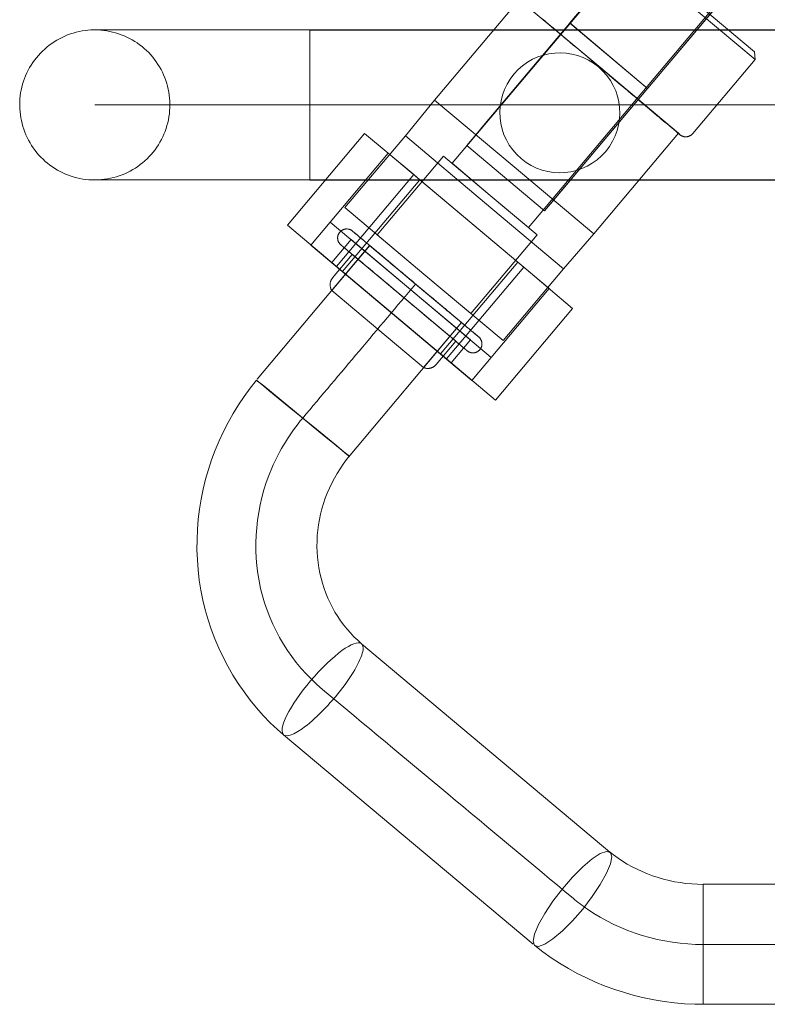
# Model space of a CAD drawing. Header units: millimetres. Extents: x -14995 to -11510, y 364 to 3070.
# Tile 6 of 29: x -14463 to -14388, y 2686 to 2785. Entities that reach past the tile are written whole.
import ezdxf

# ---------------------------------------------------------------- set-up
doc = ezdxf.new("R2010")
doc.units = ezdxf.units.MM
doc.layers.add('G-IMPT', color=8, linetype='Continuous', lineweight=18)
doc.layers.add('M-EQPM', color=50, linetype='Continuous', lineweight=18)

# ---------------------------------------------------------------- blocks, each defined once
blk = doc.blocks.new('HC_Heat Pump_GM_Saunier Duval_GeniaSet TEK_IS_kit complet_2C - HA 10-7_2 STB-985960-Niveau 0')
at = {"layer": 'G-IMPT'}
for points, knots in [([(-23.134, -150.736), (-26.21, -148.171), (-28.41, -144.572), (-29.316, -140.626), (-30.224, -136.672), (-29.827, -132.391), (-28.203, -128.599), (-27.428, -126.791), (-26.382, -125.094), (-25.112, -123.586), (-21.349, -119.113), (-17.585, -114.641), (-13.822, -110.169)], [2.730399, 2.730399, 2.730399, 2.730399, 3.365708, 3.365708, 3.365708, 4.002067, 4.002067, 4.002067, 4.305457, 4.305457, 4.305457, 5.305457, 5.305457, 5.305457, 5.305457]), ([(14.934, -176.269), (10.807, -176.269), (6.69, -175.01), (3.368, -172.73), (2.868, -172.387), (2.386, -172.022), (1.924, -171.637), (-6.429, -164.67), (-14.781, -157.703), (-23.134, -150.736)], [1, 1, 1, 1, 1.634963, 1.634963, 1.634963, 1.730399, 1.730399, 1.730399, 2.730399, 2.730399, 2.730399, 2.730399])]:
    blk.add_open_spline(points, degree=3, knots=knots, dxfattribs=at)
blk.add_open_spline([(39.478, -176.269), (31.297, -176.269), (23.115, -176.269), (14.934, -176.269)], degree=3, dxfattribs=at)
at = {"layer": 'M-EQPM'}
for p, q in [((11.409, -72.452), (-10.166, -98.088)), ((10.606, -73.353), (1.607, -84.046)), ((-7.038, -94.318), (8.521, -75.83)), ((-2.543, -104.503), (19.031, -78.867)), ((9.385, -90.591), (18.384, -79.898)), ((20.127, -87.706), (11.32, -80.294)), ((20.06, -86.927), (11.676, -79.871)), ((-3.45, -81.683), (-11.928, -91.758)), ((4.512, -88.383), (-3.45, -81.683)), ((16.299, -82.376), (0.74, -100.864)), ((1.591, -84.064), (-8.711, -96.306)), ((1.607, -84.046), (1.591, -84.064)), ((1.591, -84.064), (9.369, -90.61)), ((1.607, -84.046), (9.385, -90.591)), ((150.2, -84.737), (-24.4, -84.737)), ((-24.4, -92.246), (-24.4, -84.737)), ((78.936, -84.756), (-24.4, -84.756)), ((-24.4, -84.756), (-24.4, -99.77)), ((-24.4, -84.756), (-24.4, -99.77)), ((20.127, -87.706), (20.06, -86.927)), ((12.474, -95.083), (4.512, -88.383)), ((13.894, -95.113), (20.127, -87.706)), ((-0.933, -102.852), (9.369, -90.61)), ((9.369, -90.61), (9.385, -90.591)), ((-45.9, -92.246), (-24.4, -92.246)), ((-45.9, -92.246), (-24.4, -92.246)), ((-24.4, -99.756), (-24.4, -92.246)), ((78.768, -92.246), (-24.4, -92.246)), ((-24.4, -92.246), (150.2, -92.246)), ((-11.928, -91.758), (-14.845, -95.349)), ((-3.967, -98.458), (-11.928, -91.758)), ((-7.038, -94.318), (-8.113, -95.596)), ((-26.642, -104.282), (-18.915, -95.1)), ((-18.915, -95.1), (-26.642, -104.282)), ((-14.845, -95.349), (-20.881, -102.521)), ((-14.014, -99.225), (-18.915, -95.1)), ((-18.915, -95.1), (-14.013, -99.225)), ((-6.945, -101.997), (-14.845, -95.349)), ((3.995, -105.159), (12.474, -95.083)), ((-8.711, -96.306), (-8.113, -95.596)), ((-0.933, -102.852), (-8.711, -96.306)), ((-16.555, -97.087), (-24.282, -106.268)), ((-11.029, -97.362), (-17.656, -105.236)), ((-16.555, -97.087), (-0.465, -110.627)), ((-16.555, -97.087), (-0.465, -110.627)), ((-6.354, -101.296), (-11.029, -97.362)), ((-6.354, -101.296), (-10.166, -98.088)), ((3.995, -105.159), (-3.967, -98.458)), ((-14.014, -99.225), (-21.741, -108.406)), ((-21.74, -108.407), (-14.013, -99.225)), ((-13.403, -99.739), (-14.014, -99.225)), ((-14.013, -99.225), (-13.405, -99.737)), ((-24.4, -99.756), (150.2, -99.756)), ((-24.4, -99.77), (78.629, -99.77)), ((-13.405, -99.737), (-21.132, -108.919)), ((-21.13, -108.92), (-13.403, -99.739)), ((-13.405, -99.737), (-3.609, -107.981)), ((-3.61, -107.981), (-13.403, -99.739)), ((-1.679, -105.23), (-6.354, -101.296)), ((-2.543, -104.503), (-6.354, -101.296)), ((-0.335, -102.142), (0.74, -100.864)), ((0.955, -108.646), (-6.945, -101.997)), ((-0.335, -102.142), (-0.933, -102.852)), ((-20.881, -102.521), (-12.981, -109.17)), ((-21.74, -108.407), (-26.642, -104.282)), ((-26.642, -104.282), (-21.741, -108.406)), ((-22.35, -103.973), (-24.282, -106.268)), ((-14.305, -110.743), (-22.35, -103.973)), ((-12.981, -109.17), (-17.656, -105.236)), ((-8.306, -113.104), (-1.679, -105.23)), ((0.955, -108.646), (3.995, -105.159)), ((-18.419, -106.312), (-29.65, -119.697)), ((-8.191, -119.809), (-24.282, -106.268)), ((-8.191, -119.809), (-24.282, -106.268)), ((-16.236, -113.038), (-24.282, -106.268)), ((-20.273, -105.72), (-22.205, -108.015)), ((-18.413, -106.317), (-22.199, -110.829)), ((-14.305, -110.743), (-20.273, -105.72)), ((-9.229, -114.023), (-18.419, -106.312)), ((-9.226, -114.025), (-18.416, -106.314)), ((-13.823, -110.168), (-18.413, -106.317)), ((-20.152, -107.207), (-22.117, -109.548)), ((-20.152, -107.207), (-14.98, -111.547)), ((-22.205, -108.015), (-16.236, -113.038)), ((-11.336, -117.162), (-3.609, -107.981)), ((-3.61, -107.981), (-11.336, -117.162)), ((-3.006, -108.488), (-3.61, -107.981)), ((-3.609, -107.981), (-3.008, -108.487)), ((-21.741, -108.406), (-21.13, -108.92)), ((-21.132, -108.919), (-21.74, -108.407)), ((-11.336, -117.162), (-21.132, -108.919)), ((-21.13, -108.92), (-11.336, -117.162)), ((-12.981, -109.17), (-5.081, -115.818)), ((-8.306, -113.104), (-12.981, -109.17)), ((-3.008, -108.487), (-10.734, -117.669)), ((-10.733, -117.67), (-3.006, -108.488)), ((-5.081, -115.818), (0.955, -108.646)), ((-3.008, -108.487), (1.885, -112.605)), ((1.885, -112.605), (-3.006, -108.488)), ((-9.232, -114.02), (-13.823, -110.168)), ((-17.609, -114.681), (-22.199, -110.829)), ((-8.336, -115.766), (-14.305, -110.743)), ((-6.26, -117.513), (-14.305, -110.743)), ((-8.191, -119.809), (-0.465, -110.627)), ((-14.98, -111.547), (-9.807, -115.888)), ((-16.236, -113.038), (-10.268, -118.061)), ((-8.191, -119.809), (-16.236, -113.038)), ((-5.841, -121.786), (1.885, -112.605)), ((1.885, -112.605), (-5.841, -121.786)), ((-20.534, -127.501), (-9.226, -114.025)), ((-13.018, -118.533), (-9.232, -114.02)), ((-13.018, -118.533), (-17.609, -114.681)), ((-11.771, -118.229), (-9.807, -115.888)), ((-10.268, -118.061), (-8.336, -115.766)), ((-11.336, -117.162), (-10.733, -117.67)), ((-10.734, -117.669), (-11.336, -117.162)), ((-5.841, -121.786), (-10.734, -117.669)), ((-10.733, -117.67), (-5.841, -121.786)), ((-8.191, -119.809), (-6.26, -117.513)), ((-29.727, -119.788), (-29.723, -119.791)), ((-20.457, -127.41), (-20.46, -127.408)), ((5.816, -167.178), (-19.226, -146.165)), ((-27.024, -155.287), (-2.071, -176.224)), ((35.893, -170.23), (14.943, -170.23)), ((14.925, -182.23), (35.893, -182.23))]:
    blk.add_line(p, q, dxfattribs=at)
at = {"layer": 'M-EQPM', "flags": 128}
for points in [[(4.499, -88.399), (4.175, -88.126), (3.851, -87.854), (3.528, -87.582), (3.207, -87.312), (2.888, -87.043), (2.571, -86.777), (2.258, -86.513), (1.948, -86.252), (1.642, -85.995), (1.341, -85.741), (1.045, -85.492), (0.754, -85.248), (0.47, -85.008), (0.191, -84.774), (-0.08, -84.546), (-0.344, -84.323), (-0.6, -84.108), (-0.848, -83.899), (-1.088, -83.698)], [(-1.151, -83.644), (-0.914, -83.844), (-0.668, -84.051), (-0.414, -84.265), (-0.152, -84.485), (0.117, -84.712), (0.394, -84.944), (0.677, -85.182), (0.966, -85.426), (1.261, -85.674), (1.56, -85.926), (1.865, -86.182), (2.174, -86.442), (2.486, -86.705), (2.802, -86.971), (3.121, -87.239), (3.441, -87.509), (3.764, -87.78), (4.087, -88.052), (4.411, -88.325), (4.499, -88.399)], [(-53.41, -92.246), (-53.404, -91.946), (-53.386, -91.646), (-53.356, -91.347), (-53.314, -91.05), (-53.261, -90.754), (-53.195, -90.461), (-53.118, -90.171), (-53.029, -89.884), (-52.929, -89.601), (-52.817, -89.322), (-52.695, -89.048), (-52.562, -88.779), (-52.418, -88.515), (-52.263, -88.257), (-52.099, -88.006), (-51.924, -87.762), (-51.74, -87.524), (-51.546, -87.295), (-51.344, -87.073), (-51.133, -86.859), (-50.913, -86.654), (-50.685, -86.458), (-50.45, -86.272), (-50.207, -86.094), (-49.958, -85.927), (-49.702, -85.77), (-49.44, -85.623), (-49.172, -85.487), (-48.899, -85.361), (-48.622, -85.247), (-48.34, -85.144), (-48.054, -85.052), (-47.764, -84.972), (-47.472, -84.903), (-47.177, -84.846), (-46.88, -84.801), (-46.581, -84.768), (-46.282, -84.746), (-45.982, -84.737), (-45.9, -84.737)], [(-24.4, -84.737), (-25.26, -84.737), (-26.119, -84.737), (-26.974, -84.737), (-27.826, -84.737), (-28.672, -84.737), (-29.511, -84.737), (-30.342, -84.737), (-31.164, -84.737), (-31.974, -84.737), (-32.773, -84.737), (-33.558, -84.737), (-34.329, -84.737), (-35.083, -84.737), (-35.821, -84.737), (-36.54, -84.737), (-37.24, -84.737), (-37.92, -84.737), (-38.577, -84.737), (-39.212, -84.737), (-39.824, -84.737), (-40.41, -84.737), (-40.971, -84.737), (-41.506, -84.737), (-42.013, -84.737), (-42.492, -84.737), (-42.942, -84.737), (-43.363, -84.737), (-43.753, -84.737), (-44.112, -84.737), (-44.439, -84.737), (-44.735, -84.737), (-44.998, -84.737), (-45.228, -84.737), (-45.425, -84.737), (-45.588, -84.737), (-45.717, -84.737), (-45.812, -84.737), (-45.873, -84.737), (-45.899, -84.737), (-45.9, -84.737)], [(-45.9, -84.737), (-45.6, -84.743), (-45.3, -84.761), (-45.001, -84.791), (-44.704, -84.833), (-44.408, -84.886), (-44.115, -84.952), (-43.825, -85.029), (-43.538, -85.118), (-43.255, -85.218), (-42.976, -85.329), (-42.702, -85.452), (-42.433, -85.585), (-42.169, -85.729), (-41.911, -85.884), (-41.66, -86.048), (-41.416, -86.223), (-41.178, -86.407), (-40.949, -86.601), (-40.727, -86.803), (-40.513, -87.014), (-40.308, -87.234), (-40.112, -87.462), (-39.926, -87.697), (-39.749, -87.939), (-39.581, -88.189), (-39.424, -88.445), (-39.277, -88.707), (-39.141, -88.975), (-39.015, -89.247), (-38.901, -89.525), (-38.798, -89.807), (-38.706, -90.093), (-38.626, -90.383), (-38.557, -90.675), (-38.5, -90.97), (-38.455, -91.267), (-38.422, -91.565), (-38.4, -91.865), (-38.391, -92.165), (-38.391, -92.246)], [(-45.9, -84.737), (-45.883, -84.737), (-45.832, -84.737), (-45.746, -84.737), (-45.626, -84.737), (-45.472, -84.737), (-45.284, -84.737), (-45.063, -84.737), (-44.809, -84.737), (-44.522, -84.737), (-44.203, -84.737), (-43.853, -84.737), (-43.471, -84.737), (-43.059, -84.737), (-42.616, -84.737), (-42.145, -84.737), (-41.646, -84.737), (-41.118, -84.737), (-40.564, -84.737), (-39.984, -84.737), (-39.38, -84.737), (-38.751, -84.737), (-38.099, -84.737), (-37.426, -84.737), (-36.731, -84.737), (-36.017, -84.737), (-35.284, -84.737), (-34.534, -84.737), (-33.768, -84.737), (-32.986, -84.737), (-32.191, -84.737), (-31.384, -84.737), (-30.565, -84.737), (-29.736, -84.737), (-28.899, -84.737), (-28.055, -84.737), (-27.205, -84.737), (-26.35, -84.737), (-25.492, -84.737), (-24.633, -84.737), (-24.4, -84.737)], [(4.499, -88.399), (4.823, -88.672), (5.147, -88.944), (5.47, -89.216), (5.791, -89.486), (6.11, -89.755), (6.426, -90.021), (6.74, -90.285), (7.05, -90.546), (7.356, -90.803), (7.657, -91.056), (7.953, -91.306), (8.244, -91.55), (8.528, -91.79), (8.806, -92.024), (9.078, -92.252), (9.342, -92.474), (9.598, -92.69), (9.846, -92.899), (10.085, -93.1), (10.316, -93.294), (10.537, -93.481), (10.749, -93.659), (10.951, -93.828), (11.142, -93.989), (11.323, -94.141), (11.492, -94.284), (11.651, -94.418), (11.798, -94.541), (11.933, -94.655), (12.057, -94.759), (12.168, -94.853), (12.268, -94.937), (12.354, -95.01), (12.429, -95.072), (12.49, -95.124), (12.539, -95.165), (12.575, -95.195), (12.598, -95.214), (12.608, -95.223), (12.608, -95.223)], [(12.608, -95.223), (12.602, -95.218), (12.582, -95.201), (12.55, -95.174), (12.504, -95.136), (12.446, -95.087), (12.376, -95.028), (12.292, -94.957), (12.196, -94.877), (12.088, -94.786), (11.968, -94.684), (11.836, -94.573), (11.692, -94.452), (11.536, -94.321), (11.369, -94.181), (11.192, -94.031), (11.003, -93.873), (10.804, -93.705), (10.595, -93.529), (10.377, -93.345), (10.149, -93.153), (9.911, -92.954), (9.666, -92.747), (9.412, -92.533), (9.15, -92.313), (8.88, -92.086), (8.604, -91.853), (8.321, -91.615), (8.032, -91.372), (7.737, -91.124), (7.437, -90.872), (7.133, -90.615), (6.824, -90.356), (6.511, -90.093), (6.196, -89.827), (5.877, -89.559), (5.557, -89.289), (5.234, -89.018), (4.911, -88.745), (4.586, -88.473), (4.499, -88.399)], [(-45.9, -99.756), (-46.201, -99.75), (-46.501, -99.732), (-46.799, -99.702), (-47.097, -99.66), (-47.392, -99.607), (-47.686, -99.541), (-47.976, -99.464), (-48.263, -99.375), (-48.546, -99.275), (-48.825, -99.163), (-49.099, -99.041), (-49.368, -98.908), (-49.632, -98.764), (-49.89, -98.609), (-50.141, -98.445), (-50.385, -98.27), (-50.623, -98.086), (-50.852, -97.892), (-51.074, -97.69), (-51.288, -97.479), (-51.493, -97.259), (-51.689, -97.031), (-51.875, -96.796), (-52.052, -96.553), (-52.22, -96.304), (-52.377, -96.048), (-52.524, -95.786), (-52.66, -95.518), (-52.785, -95.245), (-52.9, -94.968), (-53.003, -94.686), (-53.095, -94.4), (-53.175, -94.11), (-53.244, -93.818), (-53.301, -93.523), (-53.346, -93.226), (-53.379, -92.927), (-53.401, -92.628), (-53.41, -92.327), (-53.41, -92.246)], [(-38.391, -92.246), (-38.397, -92.547), (-38.415, -92.847), (-38.445, -93.145), (-38.487, -93.443), (-38.54, -93.738), (-38.606, -94.032), (-38.683, -94.322), (-38.772, -94.609), (-38.872, -94.892), (-38.983, -95.171), (-39.106, -95.445), (-39.239, -95.714), (-39.383, -95.978), (-39.538, -96.236), (-39.702, -96.487), (-39.877, -96.731), (-40.061, -96.969), (-40.255, -97.198), (-40.457, -97.42), (-40.668, -97.634), (-40.888, -97.839), (-41.116, -98.035), (-41.351, -98.221), (-41.593, -98.398), (-41.843, -98.566), (-42.099, -98.723), (-42.361, -98.87), (-42.629, -99.006), (-42.902, -99.131), (-43.179, -99.246), (-43.461, -99.349), (-43.747, -99.441), (-44.037, -99.521), (-44.329, -99.59), (-44.624, -99.647), (-44.921, -99.692), (-45.22, -99.725), (-45.519, -99.747), (-45.819, -99.756), (-45.9, -99.756)], [(12.608, -95.223), (12.581, -95.199), (12.554, -95.174), (12.529, -95.148), (12.504, -95.121), (12.481, -95.092), (12.474, -95.083)], [(13.894, -95.113), (13.87, -95.14), (13.845, -95.166), (13.819, -95.192), (13.792, -95.216), (13.764, -95.24), (13.734, -95.262), (13.705, -95.283), (13.674, -95.302), (13.642, -95.321), (13.61, -95.338), (13.577, -95.354), (13.544, -95.369), (13.51, -95.382), (13.475, -95.394), (13.44, -95.404), (13.405, -95.413), (13.369, -95.421), (13.333, -95.427), (13.297, -95.432), (13.261, -95.435), (13.224, -95.437), (13.188, -95.438), (13.151, -95.436), (13.115, -95.434), (13.079, -95.43), (13.042, -95.425), (13.007, -95.418), (12.971, -95.409), (12.936, -95.4), (12.901, -95.389), (12.867, -95.376), (12.833, -95.362), (12.8, -95.347), (12.767, -95.331), (12.735, -95.313), (12.704, -95.294), (12.674, -95.274), (12.644, -95.252), (12.616, -95.229), (12.608, -95.223)], [(-45.9, -99.756), (-45.883, -99.756), (-45.832, -99.756), (-45.746, -99.756), (-45.626, -99.756), (-45.472, -99.756), (-45.284, -99.756), (-45.063, -99.756), (-44.809, -99.756), (-44.522, -99.756), (-44.203, -99.756), (-43.853, -99.756), (-43.471, -99.756), (-43.059, -99.756), (-42.616, -99.756), (-42.145, -99.756), (-41.646, -99.756), (-41.118, -99.756), (-40.564, -99.756), (-39.984, -99.756), (-39.38, -99.756), (-38.751, -99.756), (-38.099, -99.756), (-37.426, -99.756), (-36.731, -99.756), (-36.017, -99.756), (-35.284, -99.756), (-34.534, -99.756), (-33.768, -99.756), (-32.986, -99.756), (-32.191, -99.756), (-31.384, -99.756), (-30.565, -99.756), (-29.736, -99.756), (-28.899, -99.756), (-28.055, -99.756), (-27.205, -99.756), (-26.35, -99.756), (-25.492, -99.756), (-24.633, -99.756), (-24.4, -99.756)], [(-24.4, -99.756), (-25.26, -99.756), (-26.119, -99.756), (-26.974, -99.756), (-27.826, -99.756), (-28.672, -99.756), (-29.511, -99.756), (-30.342, -99.756), (-31.164, -99.756), (-31.974, -99.756), (-32.773, -99.756), (-33.558, -99.756), (-34.329, -99.756), (-35.083, -99.756), (-35.821, -99.756), (-36.54, -99.756), (-37.24, -99.756), (-37.92, -99.756), (-38.577, -99.756), (-39.212, -99.756), (-39.824, -99.756), (-40.41, -99.756), (-40.971, -99.756), (-41.506, -99.756), (-42.013, -99.756), (-42.492, -99.756), (-42.942, -99.756), (-43.363, -99.756), (-43.753, -99.756), (-44.112, -99.756), (-44.439, -99.756), (-44.735, -99.756), (-44.998, -99.756), (-45.228, -99.756), (-45.425, -99.756), (-45.588, -99.756), (-45.717, -99.756), (-45.812, -99.756), (-45.873, -99.756), (-45.899, -99.756), (-45.9, -99.756)], [(-21.297, -106.247), (-21.324, -106.223), (-21.35, -106.198), (-21.375, -106.173), (-21.399, -106.146), (-21.422, -106.118), (-21.444, -106.09), (-21.465, -106.06), (-21.484, -106.03), (-21.502, -105.999), (-21.519, -105.967), (-21.535, -105.935), (-21.55, -105.902), (-21.563, -105.868), (-21.574, -105.834), (-21.585, -105.8), (-21.594, -105.765), (-21.601, -105.73), (-21.608, -105.694), (-21.612, -105.659), (-21.616, -105.623), (-21.618, -105.587), (-21.618, -105.551), (-21.617, -105.515), (-21.615, -105.479), (-21.611, -105.443), (-21.605, -105.407), (-21.599, -105.372), (-21.591, -105.337), (-21.581, -105.302), (-21.57, -105.268), (-21.558, -105.234), (-21.544, -105.201), (-21.529, -105.168), (-21.513, -105.136), (-21.496, -105.104), (-21.477, -105.074), (-21.457, -105.044), (-21.436, -105.015), (-21.414, -104.986), (-21.39, -104.959), (-21.366, -104.933), (-21.34, -104.907), (-21.314, -104.883), (-21.286, -104.86), (-21.258, -104.837), (-21.229, -104.816), (-21.199, -104.797), (-21.168, -104.778), (-21.136, -104.761), (-21.104, -104.744), (-21.071, -104.73), (-21.038, -104.716), (-21.004, -104.704), (-20.97, -104.693), (-20.935, -104.684), (-20.9, -104.676), (-20.865, -104.669), (-20.829, -104.664), (-20.793, -104.661), (-20.757, -104.658), (-20.721, -104.657), (-20.685, -104.658), (-20.649, -104.66), (-20.613, -104.663), (-20.578, -104.668), (-20.542, -104.675), (-20.507, -104.682), (-20.472, -104.692), (-20.438, -104.702), (-20.404, -104.714), (-20.37, -104.727), (-20.338, -104.742), (-20.305, -104.758), (-20.274, -104.775), (-20.243, -104.793), (-20.212, -104.813), (-20.183, -104.834), (-20.155, -104.856), (-20.14, -104.868)], [(-20.14, -104.868), (-20.134, -104.872), (-20.119, -104.885), (-20.094, -104.906), (-20.059, -104.936), (-20.014, -104.974), (-19.958, -105.02), (-19.894, -105.074), (-19.819, -105.137), (-19.735, -105.208), (-19.641, -105.286), (-19.538, -105.373), (-19.426, -105.467), (-19.305, -105.569), (-19.175, -105.678), (-19.036, -105.794), (-18.889, -105.917), (-18.734, -106.047), (-18.572, -106.184), (-18.401, -106.326), (-18.224, -106.476), (-18.039, -106.631), (-17.847, -106.791), (-17.65, -106.957), (-17.446, -107.129), (-17.236, -107.305), (-17.02, -107.485), (-16.8, -107.67), (-16.575, -107.859), (-16.345, -108.052), (-16.112, -108.248), (-15.874, -108.447), (-15.634, -108.649), (-15.39, -108.853), (-15.144, -109.059), (-14.896, -109.268), (-14.647, -109.477), (-14.395, -109.688), (-14.143, -109.899), (-13.891, -110.111), (-13.823, -110.168)], [(-13.823, -110.168), (-14.075, -109.956), (-14.327, -109.745), (-14.579, -109.534), (-14.829, -109.324), (-15.078, -109.115), (-15.324, -108.909), (-15.568, -108.704), (-15.81, -108.501), (-16.048, -108.301), (-16.283, -108.104), (-16.513, -107.911), (-16.74, -107.721), (-16.961, -107.535), (-17.178, -107.353), (-17.389, -107.176), (-17.595, -107.003), (-17.795, -106.836), (-17.988, -106.673), (-18.174, -106.517), (-18.354, -106.366), (-18.526, -106.221), (-18.691, -106.083), (-18.848, -105.951), (-18.997, -105.826), (-19.138, -105.708), (-19.27, -105.597), (-19.394, -105.494), (-19.508, -105.397), (-19.614, -105.309), (-19.71, -105.228), (-19.797, -105.155), (-19.874, -105.09), (-19.942, -105.034), (-20, -104.985), (-20.048, -104.945), (-20.086, -104.913), (-20.114, -104.89), (-20.131, -104.875), (-20.139, -104.868)], [(-21.297, -106.247), (-21.291, -106.251), (-21.276, -106.264), (-21.251, -106.285), (-21.216, -106.315), (-21.171, -106.352), (-21.115, -106.399), (-21.051, -106.453), (-20.976, -106.516), (-20.892, -106.587), (-20.798, -106.665), (-20.695, -106.752), (-20.583, -106.846), (-20.462, -106.947), (-20.332, -107.056), (-20.193, -107.173), (-20.046, -107.296), (-19.892, -107.426), (-19.729, -107.562), (-19.558, -107.705), (-19.381, -107.854), (-19.196, -108.009), (-19.004, -108.17), (-18.807, -108.336), (-18.603, -108.507), (-18.393, -108.683), (-18.177, -108.864), (-17.957, -109.049), (-17.732, -109.238), (-17.502, -109.431), (-17.269, -109.627), (-17.031, -109.826), (-16.791, -110.028), (-16.547, -110.232), (-16.301, -110.438), (-16.053, -110.646), (-15.804, -110.856), (-15.552, -111.067), (-15.3, -111.278), (-15.048, -111.49), (-14.98, -111.547)], [(-14.98, -111.547), (-15.232, -111.335), (-15.484, -111.124), (-15.736, -110.913), (-15.986, -110.703), (-16.235, -110.494), (-16.481, -110.287), (-16.725, -110.083), (-16.967, -109.88), (-17.205, -109.68), (-17.44, -109.483), (-17.67, -109.29), (-17.897, -109.1), (-18.118, -108.914), (-18.335, -108.732), (-18.546, -108.554), (-18.752, -108.382), (-18.952, -108.214), (-19.145, -108.052), (-19.332, -107.896), (-19.511, -107.745), (-19.683, -107.6), (-19.848, -107.462), (-20.005, -107.33), (-20.154, -107.205), (-20.295, -107.087), (-20.427, -106.976), (-20.551, -106.873), (-20.665, -106.776), (-20.771, -106.688), (-20.867, -106.607), (-20.954, -106.534), (-21.031, -106.469), (-21.099, -106.413), (-21.157, -106.364), (-21.205, -106.324), (-21.243, -106.292), (-21.271, -106.269), (-21.288, -106.254), (-21.296, -106.247)], [(-22.199, -110.829), (-22.222, -110.792), (-22.243, -110.754), (-22.263, -110.715), (-22.281, -110.676), (-22.297, -110.636), (-22.312, -110.595), (-22.325, -110.554), (-22.337, -110.512), (-22.347, -110.47), (-22.355, -110.427), (-22.361, -110.385), (-22.366, -110.342), (-22.369, -110.298), (-22.37, -110.255), (-22.37, -110.212), (-22.368, -110.168), (-22.364, -110.125), (-22.358, -110.082), (-22.351, -110.04), (-22.342, -109.997), (-22.331, -109.955), (-22.319, -109.914), (-22.305, -109.873), (-22.289, -109.832), (-22.272, -109.793), (-22.253, -109.754), (-22.233, -109.715), (-22.211, -109.678), (-22.187, -109.642), (-22.162, -109.606), (-22.136, -109.572), (-22.117, -109.548)], [(-13.823, -110.168), (-13.57, -110.38), (-13.318, -110.592), (-13.066, -110.803), (-12.816, -111.013), (-12.568, -111.221), (-12.321, -111.428), (-12.077, -111.633), (-11.836, -111.836), (-11.597, -112.036), (-11.363, -112.233), (-11.132, -112.426), (-10.906, -112.616), (-10.684, -112.802), (-10.467, -112.984), (-10.256, -113.161), (-10.05, -113.334), (-9.851, -113.501), (-9.657, -113.664), (-9.471, -113.82), (-9.291, -113.971), (-9.119, -114.115), (-8.954, -114.254), (-8.797, -114.386), (-8.648, -114.511), (-8.507, -114.629), (-8.375, -114.74), (-8.251, -114.843), (-8.137, -114.939), (-8.031, -115.028), (-7.935, -115.109), (-7.848, -115.182), (-7.771, -115.246), (-7.703, -115.303), (-7.646, -115.352), (-7.598, -115.392), (-7.56, -115.424), (-7.532, -115.447), (-7.514, -115.462), (-7.506, -115.469)], [(-7.506, -115.469), (-7.511, -115.465), (-7.526, -115.452), (-7.551, -115.431), (-7.586, -115.401), (-7.632, -115.363), (-7.687, -115.317), (-7.752, -115.263), (-7.826, -115.2), (-7.911, -115.129), (-8.004, -115.051), (-8.107, -114.964), (-8.22, -114.87), (-8.341, -114.768), (-8.471, -114.659), (-8.609, -114.543), (-8.756, -114.42), (-8.911, -114.29), (-9.074, -114.153), (-9.244, -114.01), (-9.422, -113.861), (-9.606, -113.706), (-9.798, -113.546), (-9.996, -113.38), (-10.2, -113.208), (-10.41, -113.032), (-10.625, -112.852), (-10.845, -112.667), (-11.07, -112.478), (-11.3, -112.285), (-11.534, -112.089), (-11.771, -111.89), (-12.012, -111.688), (-12.255, -111.484), (-12.501, -111.278), (-12.749, -111.069), (-12.999, -110.86), (-13.25, -110.649), (-13.502, -110.438), (-13.754, -110.226), (-13.823, -110.168)], [(-14.98, -111.547), (-14.727, -111.759), (-14.475, -111.971), (-14.223, -112.182), (-13.973, -112.392), (-13.725, -112.6), (-13.478, -112.807), (-13.234, -113.012), (-12.993, -113.215), (-12.754, -113.415), (-12.52, -113.611), (-12.289, -113.805), (-12.063, -113.995), (-11.841, -114.181), (-11.624, -114.363), (-11.413, -114.54), (-11.207, -114.713), (-11.008, -114.88), (-10.814, -115.042), (-10.628, -115.199), (-10.448, -115.35), (-10.276, -115.494), (-10.111, -115.633), (-9.954, -115.764), (-9.805, -115.889), (-9.664, -116.008), (-9.532, -116.118), (-9.408, -116.222), (-9.294, -116.318), (-9.188, -116.407), (-9.092, -116.488), (-9.005, -116.56), (-8.928, -116.625), (-8.86, -116.682), (-8.803, -116.73), (-8.755, -116.771), (-8.717, -116.803), (-8.689, -116.826), (-8.671, -116.841), (-8.663, -116.848)], [(-8.663, -116.848), (-8.668, -116.844), (-8.683, -116.831), (-8.708, -116.81), (-8.743, -116.78), (-8.789, -116.742), (-8.844, -116.696), (-8.909, -116.641), (-8.983, -116.579), (-9.068, -116.508), (-9.161, -116.429), (-9.264, -116.343), (-9.377, -116.249), (-9.498, -116.147), (-9.628, -116.038), (-9.766, -115.922), (-9.913, -115.799), (-10.068, -115.669), (-10.231, -115.532), (-10.401, -115.389), (-10.579, -115.24), (-10.763, -115.085), (-10.955, -114.925), (-11.153, -114.758), (-11.357, -114.587), (-11.567, -114.411), (-11.782, -114.231), (-12.002, -114.046), (-12.228, -113.857), (-12.457, -113.664), (-12.691, -113.468), (-12.928, -113.269), (-13.169, -113.067), (-13.412, -112.863), (-13.658, -112.656), (-13.906, -112.448), (-14.156, -112.239), (-14.407, -112.028), (-14.659, -111.816), (-14.911, -111.605), (-14.98, -111.547)], [(-7.506, -115.469), (-7.479, -115.493), (-7.453, -115.517), (-7.427, -115.543), (-7.403, -115.57), (-7.38, -115.598), (-7.358, -115.626), (-7.338, -115.656), (-7.318, -115.686), (-7.3, -115.717), (-7.283, -115.749), (-7.267, -115.781), (-7.253, -115.814), (-7.24, -115.848), (-7.228, -115.882), (-7.218, -115.916), (-7.209, -115.951), (-7.201, -115.986), (-7.195, -116.022), (-7.19, -116.057), (-7.187, -116.093), (-7.185, -116.129), (-7.184, -116.165), (-7.185, -116.201), (-7.188, -116.237), (-7.192, -116.273), (-7.197, -116.308), (-7.204, -116.344), (-7.212, -116.379), (-7.221, -116.413), (-7.232, -116.448), (-7.244, -116.482), (-7.258, -116.515), (-7.273, -116.548), (-7.289, -116.58), (-7.307, -116.611), (-7.325, -116.642), (-7.345, -116.672), (-7.366, -116.701), (-7.389, -116.729), (-7.412, -116.757), (-7.436, -116.783), (-7.462, -116.809), (-7.488, -116.833), (-7.516, -116.856), (-7.544, -116.878), (-7.574, -116.899), (-7.604, -116.919), (-7.634, -116.938), (-7.666, -116.955), (-7.698, -116.971), (-7.731, -116.986), (-7.764, -117), (-7.798, -117.012), (-7.833, -117.022), (-7.867, -117.032), (-7.902, -117.04), (-7.938, -117.046), (-7.973, -117.052), (-8.009, -117.055), (-8.045, -117.058), (-8.081, -117.058), (-8.117, -117.058), (-8.153, -117.056), (-8.189, -117.052), (-8.225, -117.047), (-8.26, -117.041), (-8.295, -117.033), (-8.33, -117.024), (-8.364, -117.014), (-8.398, -117.002), (-8.432, -116.989), (-8.465, -116.974), (-8.497, -116.958), (-8.529, -116.941), (-8.56, -116.923), (-8.59, -116.903), (-8.619, -116.882), (-8.648, -116.86), (-8.663, -116.848)], [(-11.771, -118.229), (-11.8, -118.262), (-11.83, -118.293), (-11.861, -118.324), (-11.893, -118.353), (-11.926, -118.38), (-11.961, -118.406), (-11.996, -118.431), (-12.033, -118.455), (-12.07, -118.477), (-12.108, -118.497), (-12.147, -118.516), (-12.187, -118.534), (-12.227, -118.549), (-12.268, -118.564), (-12.31, -118.576), (-12.352, -118.587), (-12.394, -118.596), (-12.437, -118.604), (-12.479, -118.609), (-12.523, -118.613), (-12.566, -118.616), (-12.609, -118.616), (-12.653, -118.615), (-12.696, -118.612), (-12.739, -118.607), (-12.782, -118.601), (-12.824, -118.593), (-12.866, -118.583), (-12.908, -118.572), (-12.95, -118.559), (-12.99, -118.544), (-13.018, -118.533)], [(-29.73, -119.786), (-30.363, -120.588), (-30.965, -121.413), (-31.534, -122.261), (-32.07, -123.131), (-32.571, -124.02), (-33.038, -124.928), (-33.469, -125.854), (-33.863, -126.795), (-34.22, -127.751), (-34.539, -128.72), (-34.82, -129.7), (-35.063, -130.691), (-35.266, -131.69), (-35.43, -132.695), (-35.553, -133.706), (-35.637, -134.721), (-35.68, -135.738), (-35.683, -136.756), (-35.646, -137.772), (-35.567, -138.786), (-35.449, -139.795), (-35.29, -140.799), (-35.09, -141.795), (-34.851, -142.782), (-34.573, -143.758), (-34.255, -144.722), (-33.898, -145.671), (-33.503, -146.606), (-33.071, -147.523), (-32.601, -148.421), (-32.095, -149.299), (-31.554, -150.156), (-30.979, -150.989), (-30.369, -151.798), (-29.727, -152.582), (-29.053, -153.338), (-28.349, -154.065), (-27.615, -154.763), (-27.026, -155.284)], [(-20.46, -127.408), (-20.662, -127.247), (-21.166, -126.837), (-21.939, -126.206), (-22.929, -125.395), (-24.066, -124.462), (-25.274, -123.469), (-26.469, -122.486), (-27.569, -121.579), (-28.5, -120.81), (-29.198, -120.233), (-29.615, -119.885), (-29.727, -119.788)], [(-29.723, -119.791), (-29.517, -119.956), (-29.01, -120.368), (-28.237, -120.999), (-27.251, -121.807), (-26.119, -122.736), (-24.917, -123.724), (-23.727, -124.703), (-22.629, -125.608), (-21.698, -126.376), (-20.998, -126.957), (-20.575, -127.309), (-20.457, -127.41)], [(-19.224, -146.167), (-19.61, -145.822), (-19.982, -145.462), (-20.339, -145.086), (-20.68, -144.696), (-21.006, -144.291), (-21.315, -143.873), (-21.607, -143.443), (-21.881, -142.999), (-22.137, -142.544), (-22.376, -142.078), (-22.595, -141.602), (-22.795, -141.116), (-22.976, -140.621), (-23.137, -140.117), (-23.278, -139.607), (-23.398, -139.089), (-23.498, -138.566), (-23.577, -138.038), (-23.635, -137.505), (-23.671, -136.969), (-23.686, -136.43), (-23.68, -135.89), (-23.652, -135.349), (-23.603, -134.808), (-23.532, -134.268), (-23.439, -133.73), (-23.326, -133.195), (-23.191, -132.663), (-23.034, -132.136), (-22.857, -131.614), (-22.66, -131.099), (-22.442, -130.591), (-22.204, -130.091), (-21.947, -129.601), (-21.67, -129.12), (-21.375, -128.65), (-21.061, -128.191), (-20.73, -127.745), (-20.461, -127.407)], [(-2.056, -175.928), (-1.922, -175.22), (-1.529, -174.272), (-0.905, -173.149), (-0.091, -171.928), (0.856, -170.691), (1.872, -169.522), (2.889, -168.503), (3.836, -167.701), (4.65, -167.171), (5.274, -166.951), (5.667, -167.054), (5.801, -167.473)], [(5.801, -167.473), (5.667, -168.181), (5.274, -169.129), (4.65, -170.252), (3.836, -171.474), (2.889, -172.711), (1.872, -173.879), (0.856, -174.899), (-0.091, -175.701), (-0.905, -176.23), (-1.529, -176.451), (-1.922, -176.348), (-2.056, -175.928)], [(14.942, -170.248), (14.366, -170.236), (13.791, -170.203), (13.218, -170.149), (12.648, -170.073), (12.083, -169.976), (11.523, -169.859), (10.969, -169.721), (10.422, -169.562), (9.884, -169.384), (9.355, -169.186), (8.836, -168.97), (8.328, -168.734), (7.832, -168.481), (7.349, -168.21), (6.879, -167.922), (6.423, -167.618), (5.982, -167.299), (5.64, -167.031)], [(-1.895, -176.371), (-1.093, -176.992), (-0.267, -177.582), (0.583, -178.139), (1.454, -178.664), (2.346, -179.154), (3.256, -179.611), (4.184, -180.032), (5.128, -180.418), (6.087, -180.768), (7.058, -181.082), (8.042, -181.359), (9.035, -181.599), (10.037, -181.802), (11.047, -181.967), (12.062, -182.094), (13.082, -182.183), (14.104, -182.234), (14.926, -182.248)]]:
    blk.add_lwpolyline(points, dxfattribs=at)
at = {"layer": 'M-EQPM'}
for start, end in [(319.91774, 139.91774), (319.91774, 139.91774), (139.91774, 319.91774), (139.91774, 319.91774)]:
    blk.add_arc((0.601, -93.03), 6, start, end, dxfattribs=at)
for centre, major_axis, ratio, start_param, end_param in [((-23.125, -150.726), (3.901, 4.559), 0.242948, 6.003719, 9.145311), ((-23.125, -150.726), (3.901, 4.559), 0.242948, 2.862126, 6.003719), ((14.934, -176.248), (0.008, 6), 0.000537, 0.006133, 2.762007), ((14.934, -176.248), (0.008, 6), 0.000537, 5.919664, 6.283185), ((14.934, -176.248), (0.008, 6), 0.000537, 3.141593, 5.919664), ((14.934, -176.248), (0.008, 6), 0.000537, 2.762007, 3.135461)]:
    blk.add_ellipse(centre, major_axis=major_axis, ratio=ratio, start_param=start_param, end_param=end_param, dxfattribs=at)

msp = doc.modelspace()

# ---------------------------------------------------------------- block references
at = {"layer": 'M-EQPM'}
msp.add_blockref('HC_Heat Pump_GM_Saunier Duval_GeniaSet TEK_IS_kit complet_2C - HA 10-7_2 STB-985960-Niveau 0', (-14409.45, 2868.526), dxfattribs=at)

doc.saveas('drawing.dxf')
